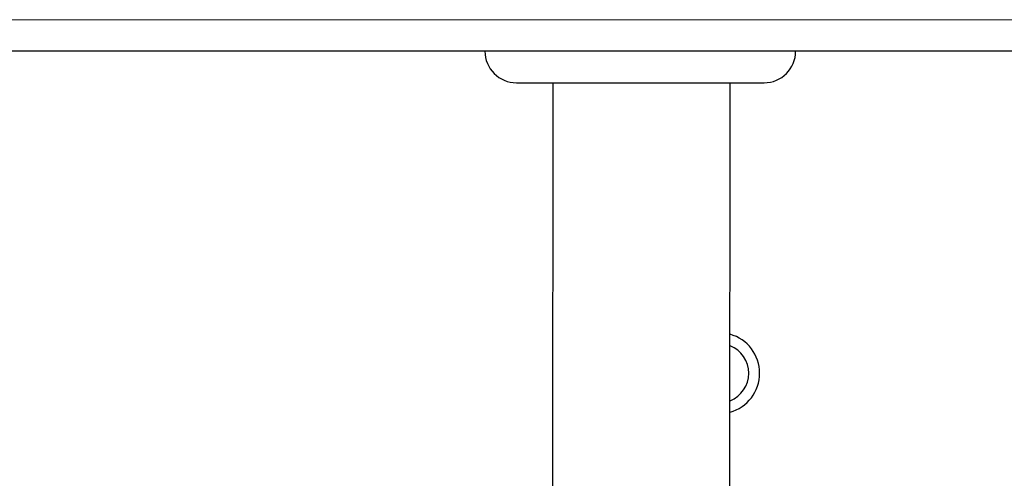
# Model space of a CAD drawing. Header units: millimetres. Extents: x 5 to 418, y 2 to 292.
# Tile 69 of 82: x 335.16 to 351.8, y 106.82 to 114.57. Entities that reach past the tile are written whole.
import ezdxf

# ---------------------------------------------------------------- set-up
doc = ezdxf.new("R2010")
doc.units = ezdxf.units.MM

msp = doc.modelspace()

# ---------------------------------------------------------------- linework, layer by layer
at = {"color": 7, "linetype": 'Continuous', "lineweight": 18}
msp.add_line((328.6479, 114.5683), (365.3146, 114.5683), dxfattribs=at)
at = {"color": 7, "linetype": 'Continuous', "lineweight": 25}
for p, q in [((365.3146, 114.0349), (328.6479, 114.0349)), ((343.5562, 113.5016), (347.7396, 113.5016)), ((344.1688, 113.5016), (344.1582, 100.8735)), ((347.1582, 100.871), (347.1688, 113.5016))]:
    msp.add_line(p, q, dxfattribs=at)
for centre, radius, start, end in [((343.5562, 114.0349), 0.5333, 180, 270), ((347.7396, 114.0349), 0.5333, 270, 0), ((346.9812, 108.5933), 0.6833, 285.52529, 74.37935), ((346.9812, 108.5933), 0.5, 291.47705, 68.4276)]:
    msp.add_arc(centre, radius, start, end, dxfattribs=at)

doc.saveas('drawing.dxf')
